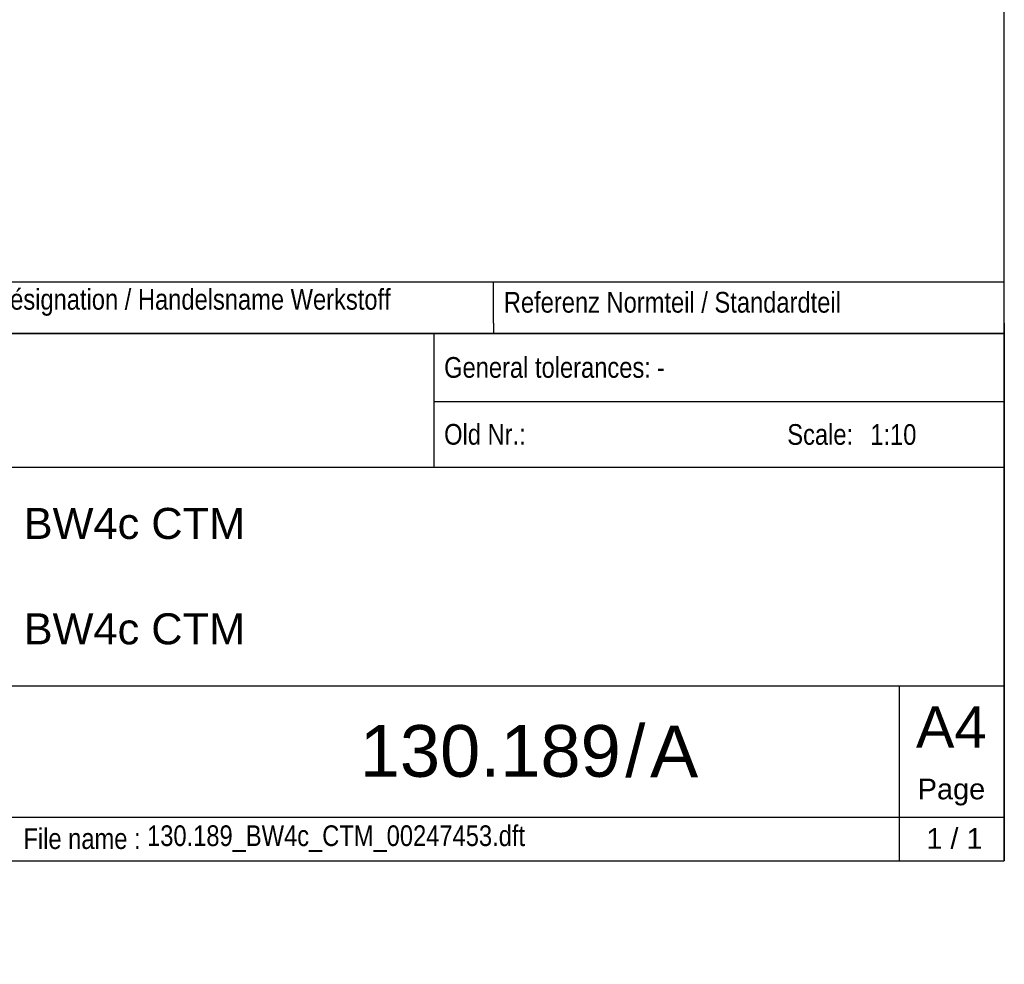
# Model space of a CAD drawing. Header units: millimetres. Extents: x 0 to 287, y 0 to 200.
# Tile 12 of 27: x 192 to 287, y 0 to 91. Entities that reach past the tile are written whole.
import ezdxf
from ezdxf import colors
from ezdxf.entities.mleader import LeaderData, LeaderLine
from ezdxf.math import Vec2, Vec3

# ---------------------------------------------------------------- set-up
doc = ezdxf.new("R2010")
doc.units = ezdxf.units.MM
for name, color, linetype in [('Cartouche', 7, 'Continuous'), ('Default', 7, 'Continuous'), ('Défaut', 7, 'Continuous'), ('Format', 7, 'Continuous'), ('Marges', 7, 'Continuous')]:
    doc.layers.add(name, color=color, linetype=linetype)

# ---------------------------------------------------------------- blocks, each defined once
blk = doc.blocks.new('_DOT')
at = {"color": 0, "linetype": 'ByBlock', "lineweight": -2}
blk.add_line((-0.5, 0), (-1, 0), dxfattribs=at)
at = {"color": 0, "linetype": 'ByBlock', "const_width": 0.5}
blk.add_lwpolyline([(-0.25, 0, 1), (0.25, 0, 1)], format="xyb", close=True, dxfattribs=at)

msp = doc.modelspace()

# ---------------------------------------------------------------- linework, layer by layer
at = {"layer": 'Cartouche', "color": 7, "linetype": 'Continuous'}
for p, q in [((287.0057, 60.9923), (97.0057, 60.9923)), ((231.8277, 60.9922), (231.8277, 48.07)), ((231.8277, 54.4022), (287.0056, 54.4022)), ((153.4656, 48.07), (287.0056, 48.07)), ((150.4656, 26.92), (287.0056, 26.92)), ((276.8457, 26.92), (276.8455, 10)), ((174.3656, 14.23), (287.0056, 14.23))]:
    msp.add_line(p, q, dxfattribs=at)
at = {"layer": 'Default', "color": 7, "linetype": 'Continuous'}
for p, q in [((97.0056, 65.9923), (287.0056, 65.9923)), ((237.6056, 65.9923), (237.6056, 65.9923)), ((287.0056, 65.9923), (287.0056, 65.9923))]:
    msp.add_line(p, q, dxfattribs=at)
at = {"layer": 'Défaut', "color": 7, "linetype": 'Continuous'}
for p, q in [((97.0056, 65.9923), (287.0056, 65.9923)), ((237.6056, 61.9923), (237.6056, 65.9923)), ((287.0056, 61.9923), (287.0056, 65.9923)), ((237.6056, 61.9923), (237.6056, 60.9923)), ((287.0056, 61.9923), (287.0056, 60.9923)), ((97.0056, 60.9923), (287.0056, 60.9923)), ((97.0056, 60.9923), (287.0056, 60.9923)), ((287.0056, 60.9922), (287.0056, 9.9915)), ((97.0056, 9.9915), (287.0056, 9.9915))]:
    msp.add_line(p, q, dxfattribs=at)
at = {"layer": 'Marges', "color": 7, "linetype": 'Continuous'}
for p, q in [((287, 10), (287, 200)), ((10, 10), (287, 10))]:
    msp.add_line(p, q, dxfattribs=at)

# ---------------------------------------------------------------- texts
at = {"layer": 'Cartouche', "char_height": 2}
for s, insert, width, attachment_point in [('{\\fArial Narrow|b0||i0||c0|p34;\\C7;\\H2.;\\W1.;General tolerances:}', (232.8277, 57.6935), 29.58847, 4), ('{\\fArial Narrow|b0||i0||c0|p34;\\C7;\\H2.;\\W1.;-}', (253.4082, 57.6969), 32.774717, 4), ('{\\fArial Narrow|b0||i0||c0|p34;\\C7;\\H2.;\\W1.;Old Nr.:}', (232.8277, 51.2269), 13.043037, 4), ('{\\fArial Narrow|b0||i0||c0|p34;\\C7;\\H2.;\\W1.;Scale:}', (266.0177, 51.2128), 9.626832, 4), ('{\\fArial|b0||i0||c0|p34;\\C7;\\H2.;\\W1.;Page}', (281.8945, 16.6481), 9.662494, 5), ('{\\fArial Narrow|b0||i0||c0|p34;\\C7;\\H2.;\\W1.;130.189_BW4c_CTM_00247453.dft}', (204.1007, 12.1448), 71.671298, 4), ('{\\fArial Narrow|b0||i0||c0|p34;\\C7;\\H2.;\\W1.;File name :}', (192.1425, 12.1368), 19.97745, 4)]:
    msp.add_mtext(s, dxfattribs=dict(at, insert=insert, width=width, attachment_point=attachment_point))
at = {"layer": 'Défaut'}
for s, insert, char_height, width, attachment_point in [('{\\fArial Narrow|b0||i0||c0|p34;\\C7;\\H2.;\\W1.;Désignation / Handelsname Werkstoff}', (189.2056, 63.9923), 2, 47.4, 4), ('{\\fArial Narrow|b0||i0||c0|p34;\\C7;\\H2.;\\W1.;Referenz Normteil / Standardteil}', (238.6056, 63.9923), 2, 47.4, 4), ('{\\fArial Narrow|b0||i0||c0|p34;\\C7;\\H2.;\\W1.;1:10}', (274.0424, 51.208), 2, 11.732802, 4), ('{\\fArial|b0||i0||c0|p34;\\C7;\\H3.;\\W1.;BW4c CTM}', (192.1684, 42.6027), 3, 93.809481, 4), ('{\\fArial|b0||i0||c0|p34;\\C7;\\H3.;\\W1.;BW4c CTM}', (192.1684, 32.4144), 3, 93.809481, 4), ('{\\fArial|b0||i0||c0|p34;\\C7;\\H5.;\\W1.;130.189}', (249.9159, 20.5922), 5, 57.728847, 6), ('{\\fArial|b0||i0||c0|p34;\\C7;\\H5.;\\W1.;/}', (251.3214, 20.5914), 5, 2.696999, 5), ('{\\fArial|b0||i0||c0|p34;\\C7;\\H5.;\\W1.;A}', (252.742, 20.5871), 5, 21.11407, 4)]:
    msp.add_mtext(s, dxfattribs=dict(at, insert=insert, char_height=char_height, width=width, attachment_point=attachment_point))
at = {"layer": 'Format', "insert": (281.8756, 22.938), "char_height": 4, "width": 9.790145, "attachment_point": 5}
msp.add_mtext('{\\fArial|b0||i0||c0|p34;\\C7;\\H4.;\\W1.;A4}', dxfattribs=at)

# ---------------------------------------------------------------- leaders
at = {"layer": 'Cartouche', "color": 7, "linetype": 'Continuous'}
ml = msp.add_multileader_mtext('Standard', dxfattribs=at)
ml.set_content('{\\pxsm0.9;\\fArial|b0||i0||c0|p34;\\W1.;1 / 1\\P}', color=256)
ml.set_leader_properties()
ml.set_arrow_properties(name='DOT')
ml.build(insert=Vec2(0, 0))
ml.multileader.update_dxf_attribs({"leader_type": 0, "dogleg_length": 0, "arrow_head_size": 2})
ctx = ml.context
ctx.base_point, ctx.char_height, ctx.arrow_head_size, ctx.landing_gap_size = Vec3(277.8746, 12.1471), 2, 2, 0.7
ctx.text_align_type = 1
notes = []
notes.append((ctx, [(0, (0, 0, 0), (0, 0), (1, 0), 1, [])]))
ctx.mtext.insert, ctx.mtext.alignment = Vec3(282.1826, 13.1641), 2
for ctx, leaders in notes:
    for number, flags, end, landing, length, lines in leaders:
        leader = LeaderData()
        leader.index, (leader.has_last_leader_line, leader.has_dogleg_vector, leader.attachment_direction) = number, flags
        leader.last_leader_point, leader.dogleg_vector, leader.dogleg_length = Vec3(end), Vec3(landing), length
        for number, points, colour, breaks in lines:
            line = LeaderLine()
            line.index, line.vertices, line.color, line.breaks = number, Vec3.list(points), colors.encode_raw_color(colour), breaks
            leader.lines.append(line)
        ctx.leaders.append(leader)

doc.saveas('drawing.dxf')
